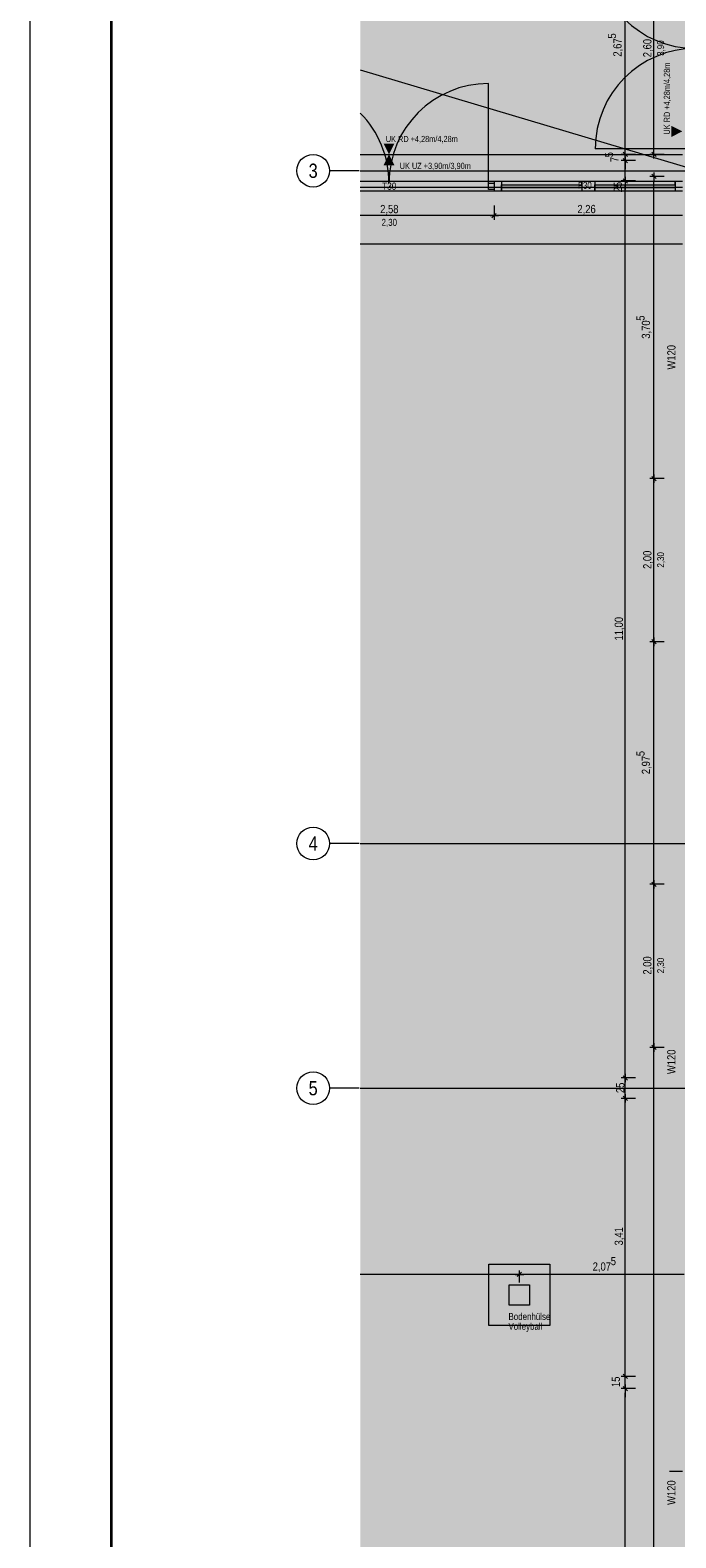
# Model space of a CAD drawing. Extents: x -620 to 300, y 62 to 1162.
# Tile 34 of 49: x -620 to -461, y 439 to 809. Entities that reach past the tile are written whole.
import ezdxf
from ezdxf.enums import TextEntityAlignment as Align
from ezdxf.lldxf.tags import DXFTag

# ---------------------------------------------------------------- set-up
doc = ezdxf.new("R2010")
doc.units = 0
doc.layers.get('0').update_dxf_attribs({"lineweight": 13})
for name, color, linetype, lineweight, true_color in [('--Bem innen', 9, 'Continuous', 13, 0x808080), ('00_Beschriftung UZ', 3, 'Continuous', 35, 0x00ff00), ('30 -34 Innenwände- 2 nichttragend', 7, 'Continuous', 18, 0xff7fe6), ('30 -34 Innenwände- 4 Türen_Fenster', 7, 'Continuous', 15, 0x9955ff), ('30 -35 Decken- 1 Konstruktion-Träger- Stahlbeton', 7, 'Continuous', 13, 0x33aa00), ('70 -72 Beschriftung- 1 Beschriftung allgemein', 7, 'Continuous', 9, 0xff6633), ('70 -72 Beschriftung- 2 Beschriftung Bauteile', 7, 'Continuous', 9, 0x9999ff), ('70 -76 Bemaßung- 2 Allgemein', 9, 'Continuous', 5, 0x808080), ('iwb_Layout Achsbezeichung', 1, 'Continuous', 13, 0xff0000), ('iwb_Layout BA_Markierung', 7, 'Continuous', 9, 0xbadcdc), ('iwb_Schraffur_Unterzug', 7, 'Continuous', 5, 0xffffcc)]:
    doc.layers.add(name, color=color, linetype=linetype, lineweight=lineweight, true_color=true_color)
for name, color, linetype, lineweight in [('70 -71 Achsen- 1 Gebäudeachsen', 7, 'STRICHPUNKT2-A06G945V8I', 18), ('70 -73 Bauteildarst.- 2 verdeckt 0.15', 7, 'fein_strichliert-A06G945W8I', 15), ('70 -75 Raumstempel- 3 Wandstempel', 7, 'Continuous', 50), ('iwb_Plankopf Rahmen', 7, 'Continuous', 35), ('Keine', 7, 'Continuous', 9)]:
    doc.layers.add(name, color=color, linetype=linetype, lineweight=lineweight)
doc.styles.get("Standard").update_dxf_attribs({"font": 'ARIALN.TTF'})
tags = doc.linetypes.add('fein_strichliert-A06G945W8I', pattern=[4, 1, -2, 1]).pattern_tags.tags
tags[8:9] = [DXFTag(74, 4), DXFTag(75, 0), DXFTag(340, '0'), DXFTag(46, 0.0), DXFTag(50, 0.0), DXFTag(44, 0.0), DXFTag(45, 0.0)]
tags[6:7] = [DXFTag(74, 4), DXFTag(75, 0), DXFTag(340, '0'), DXFTag(46, 0.0), DXFTag(50, 0.0), DXFTag(44, 0.0), DXFTag(45, 0.0)]
tags[4:5] = [DXFTag(74, 4), DXFTag(75, 0), DXFTag(340, '0'), DXFTag(46, 0.0), DXFTag(50, 0.0), DXFTag(44, 0.0), DXFTag(45, 0.0)]
tags = doc.linetypes.add('STRICHPUNKT2', pattern=[12.7, 6.35, -3.175, 0, -3.175]).pattern_tags.tags
tags[10:11] = [DXFTag(74, 4), DXFTag(75, 0), DXFTag(340, '0'), DXFTag(46, 0.0), DXFTag(50, 0.0), DXFTag(44, 0.0), DXFTag(45, 0.0)]
tags[8:9] = [DXFTag(74, 4), DXFTag(75, 0), DXFTag(340, '0'), DXFTag(46, 0.0), DXFTag(50, 0.0), DXFTag(44, 0.0), DXFTag(45, 0.0)]
tags[6:7] = [DXFTag(74, 4), DXFTag(75, 0), DXFTag(340, '0'), DXFTag(46, 0.0), DXFTag(50, 0.0), DXFTag(44, 0.0), DXFTag(45, 0.0)]
tags[4:5] = [DXFTag(74, 4), DXFTag(75, 0), DXFTag(340, '0'), DXFTag(46, 0.0), DXFTag(50, 0.0), DXFTag(44, 0.0), DXFTag(45, 0.0)]
tags = doc.linetypes.add('STRICHPUNKT2-A06G945V8I', pattern=[12.7, 6.35, -3.175, 0, -3.175]).pattern_tags.tags
tags[10:11] = [DXFTag(74, 4), DXFTag(75, 0), DXFTag(340, '0'), DXFTag(46, 0.0), DXFTag(50, 0.0), DXFTag(44, 0.0), DXFTag(45, 0.0)]
tags[8:9] = [DXFTag(74, 4), DXFTag(75, 0), DXFTag(340, '0'), DXFTag(46, 0.0), DXFTag(50, 0.0), DXFTag(44, 0.0), DXFTag(45, 0.0)]
tags[6:7] = [DXFTag(74, 4), DXFTag(75, 0), DXFTag(340, '0'), DXFTag(46, 0.0), DXFTag(50, 0.0), DXFTag(44, 0.0), DXFTag(45, 0.0)]
tags[4:5] = [DXFTag(74, 4), DXFTag(75, 0), DXFTag(340, '0'), DXFTag(46, 0.0), DXFTag(50, 0.0), DXFTag(44, 0.0), DXFTag(45, 0.0)]

# ---------------------------------------------------------------- blocks, each defined once
blk = doc.blocks.new('Polygon-A06G945N8I')
at = {"color": 0, "linetype": 'ByBlock', "lineweight": -2, "ltscale": 0.13}
blk.add_solid([(-458.9, 86.61), (-538.63, 86.4), (-458.74, 1083.81), (-538.63, 1083.81)], dxfattribs=at)
blk = doc.blocks.new('Referenz-A06G945X8I')
at = {"layer": '00_Beschriftung UZ', "color": 0, "linetype": 'Continuous', "lineweight": -2, "ltscale": 0.13}
for points in [[(-462.25, 782.77), (-459.58, 784.11), (-462.25, 785.44)], [(-532.91, 781.12), (-531.58, 778.45), (-530.24, 781.12)], [(-532.91, 775.78), (-531.58, 778.45), (-530.24, 775.78)]]:
    blk.add_solid(points, dxfattribs=at)
at = {"layer": '30 -34 Innenwände- 2 nichttragend', "color": 0, "linetype": 'Continuous', "lineweight": -2, "ltscale": 0.13}
for p, q in [((-505.78, 771.85), (-505.78, 769.45)), ((-505.78, 771.85), (-505.78, 769.45)), ((-503.98, 771.85), (-505.78, 771.85)), ((-503.98, 769.45), (-505.78, 769.45)), ((-503.98, 771.85), (-503.98, 769.45)), ((-503.98, 771.85), (-503.98, 769.45)), ((-481.08, 771.85), (-484.28, 771.85)), ((-484.28, 771.85), (-484.28, 769.45)), ((-484.28, 771.85), (-484.28, 769.45)), ((-481.08, 769.45), (-484.28, 769.45)), ((-481.08, 771.85), (-481.08, 769.45)), ((-481.08, 771.85), (-481.08, 769.45)), ((-459.58, 771.85), (-461.38, 771.85)), ((-461.38, 771.85), (-461.38, 769.45)), ((-461.38, 771.85), (-461.38, 769.45)), ((-459.58, 769.45), (-461.38, 769.45))]:
    blk.add_line(p, q, dxfattribs=at)
at = {"layer": '30 -34 Innenwände- 4 Türen_Fenster', "color": 0, "linetype": 'fein_strichliert-A06G945W8I', "lineweight": -2, "ltscale": 0.13}
for p, q in [((-507.18, 771.45), (-507.18, 795.85)), ((-456.38, 779.85), (-480.98, 779.85)), ((-505.78, 771.85), (-538.63, 771.85)), ((-505.78, 769.45), (-538.63, 769.45))]:
    blk.add_line(p, q, dxfattribs=at)
at = {"layer": '30 -34 Innenwände- 4 Türen_Fenster', "color": 0, "linetype": 'Continuous', "lineweight": -2, "ltscale": 0.13}
for p, q in [((-507.18, 769.85), (-507.18, 771.45)), ((-507.18, 771.45), (-505.78, 771.45)), ((-505.78, 769.85), (-507.18, 769.85)), ((-505.78, 771.45), (-505.78, 769.85)), ((-484.28, 771.85), (-503.98, 771.85)), ((-503.98, 771.85), (-503.98, 771.01)), ((-503.98, 770.29), (-503.98, 771.01)), ((-503.98, 771.01), (-484.28, 771.01)), ((-503.98, 769.45), (-503.98, 770.29)), ((-484.28, 770.29), (-503.98, 770.29)), ((-484.28, 769.45), (-503.98, 769.45)), ((-484.28, 771.01), (-484.28, 771.85)), ((-484.28, 771.01), (-484.28, 770.29)), ((-484.28, 770.29), (-484.28, 769.45)), ((-461.38, 771.85), (-481.08, 771.85)), ((-481.08, 771.85), (-481.08, 771.01)), ((-481.08, 770.29), (-481.08, 771.01)), ((-481.08, 771.01), (-461.38, 771.01)), ((-481.08, 769.45), (-481.08, 770.29)), ((-461.38, 770.29), (-481.08, 770.29)), ((-461.38, 769.45), (-481.08, 769.45)), ((-461.38, 771.01), (-461.38, 771.85)), ((-461.38, 771.01), (-461.38, 770.29)), ((-461.38, 770.29), (-461.38, 769.45))]:
    blk.add_line(p, q, dxfattribs=at)
at = {"layer": '30 -34 Innenwände- 4 Türen_Fenster', "color": 0, "linetype": 'fein_strichliert-A06G945W8I', "lineweight": -2, "ltscale": 0.13}
for centre, major_axis, end_param in [((-456.38, 829.05), (-24.6, 0), 1.570796), ((-456.38, 779.85), (0, 24.6), 1.570796), ((-507.18, 771.45), (0, 24.4), 1.570796), ((-555.98, 771.45), (24.4, 0), 0.779869)]:
    blk.add_ellipse(centre, major_axis=major_axis, ratio=1, start_param=0, end_param=end_param, dxfattribs=at)
at = {"layer": '30 -35 Decken- 1 Konstruktion-Träger- Stahlbeton', "color": 0, "linetype": 'fein_strichliert-A06G945W8I', "lineweight": -2, "ltscale": 0.13}
for p, q in [((-538.63, 778.45), (-459.58, 778.45)), ((-538.63, 770.45), (-459.58, 770.45))]:
    blk.add_line(p, q, dxfattribs=at)
at = {"layer": '70 -71 Achsen- 1 Gebäudeachsen', "color": 0, "linetype": 'STRICHPUNKT2-A06G945V8I', "lineweight": -2, "ltscale": 0.13}
for p, q in [((-538.63, 774.45), (76.5, 774.45)), ((-538.63, 609.45), (76.5, 609.45)), ((-538.63, 549.45), (76.5, 549.45))]:
    blk.add_line(p, q, dxfattribs=at)
at = {"layer": '70 -72 Beschriftung- 1 Beschriftung allgemein', "color": 0, "linetype": 'fein_strichliert-A06G945W8I', "lineweight": -2, "ltscale": 0.13}
blk.add_line((-538.63, 799.18), (-455.58, 774.45), dxfattribs=at)
at = {"layer": '70 -73 Bauteildarst.- 2 verdeckt 0.15', "color": 0, "linetype": 'fein_strichliert-A06G945W8I', "lineweight": -2, "ltscale": 0.13}
for p, q in [((-507.08, 491.25), (-507.08, 506.25)), ((-507.08, 506.25), (-492.08, 506.25)), ((-492.08, 506.25), (-492.08, 491.25)), ((-502.08, 496.25), (-502.08, 501.25)), ((-502.08, 501.25), (-497.08, 501.25)), ((-497.08, 501.25), (-497.08, 496.25)), ((-497.08, 496.25), (-502.08, 496.25)), ((-492.08, 491.25), (-507.08, 491.25))]:
    blk.add_line(p, q, dxfattribs=at)
at = {"layer": '70 -76 Bemaßung- 2 Allgemein', "color": 0, "linetype": 'Continuous', "lineweight": -2, "ltscale": 0.13}
for p, q in [((-473.58, 779.51), (-473.58, 830.89)), ((-466.58, 779.51), (-466.58, 829.39)), ((-473.58, 779.51), (-473.58, 780.57)), ((-471.08, 778.45), (-474.58, 778.45)), ((-471.08, 778.45), (-474.58, 778.45)), ((-471.08, 776.95), (-474.58, 776.95)), ((-471.08, 776.95), (-474.58, 776.95)), ((-473.05, 777.92), (-474.11, 778.98)), ((-473.05, 777.92), (-474.11, 778.98)), ((-474.11, 777.48), (-473.05, 776.42)), ((-473.05, 776.42), (-474.11, 777.48)), ((-473.58, 777.45), (-473.58, 779.51)), ((-473.58, 777.45), (-473.58, 779.51)), ((-473.58, 778.01), (-473.58, 779.07)), ((-473.58, 776.95), (-473.58, 778.45)), ((-473.58, 775.95), (-473.58, 778.01)), ((-473.58, 777.95), (-473.58, 775.89)), ((-473.58, 771.95), (-473.58, 776.95)), ((-464.08, 778.45), (-467.58, 778.45)), ((-466.05, 777.92), (-467.11, 778.98)), ((-466.58, 777.45), (-466.58, 779.51)), ((-473.58, 775.89), (-473.58, 774.83)), ((-473.58, 772.95), (-473.58, 770.89)), ((-473.58, 772.95), (-473.58, 770.89)), ((-464.08, 773.05), (-467.58, 773.05)), ((-467.11, 773.58), (-466.05, 772.52)), ((-466.58, 774.05), (-466.58, 771.99)), ((-471.08, 771.95), (-474.58, 771.95)), ((-471.08, 771.95), (-474.58, 771.95)), ((-474.11, 772.48), (-473.05, 771.42)), ((-474.11, 772.48), (-473.05, 771.42)), ((-473.58, 770.89), (-473.58, 769.83)), ((-473.58, 553.01), (-473.58, 770.89)), ((-466.58, 700.01), (-466.58, 771.99)), ((-505.78, 765.95), (-505.78, 762.45)), ((-505.78, 765.95), (-505.78, 762.45)), ((-506.84, 763.45), (-538.63, 763.45)), ((-504.78, 763.45), (-506.84, 763.45)), ((-506.78, 763.45), (-504.72, 763.45)), ((-506.31, 762.92), (-505.25, 763.98)), ((-505.25, 763.98), (-506.31, 762.92)), ((-461.64, 763.45), (-504.72, 763.45)), ((-459.58, 763.45), (-461.64, 763.45)), ((-461.64, 756.45), (-538.63, 756.45)), ((-459.58, 756.45), (-461.64, 756.45)), ((-464.08, 698.95), (-467.58, 698.95)), ((-464.08, 698.95), (-467.58, 698.95)), ((-466.05, 698.42), (-467.11, 699.48)), ((-467.11, 699.48), (-466.05, 698.42)), ((-466.58, 697.95), (-466.58, 700.01)), ((-466.58, 699.95), (-466.58, 697.89)), ((-466.58, 660.01), (-466.58, 697.89)), ((-464.08, 658.95), (-467.58, 658.95)), ((-464.08, 658.95), (-467.58, 658.95)), ((-467.11, 659.48), (-466.05, 658.42)), ((-466.05, 658.42), (-467.11, 659.48)), ((-466.58, 657.95), (-466.58, 660.01)), ((-466.58, 659.95), (-466.58, 657.89)), ((-466.58, 600.51), (-466.58, 657.89)), ((-464.08, 599.45), (-467.58, 599.45)), ((-464.08, 599.45), (-467.58, 599.45)), ((-466.05, 598.92), (-467.11, 599.98)), ((-467.11, 599.98), (-466.05, 598.92)), ((-466.58, 598.45), (-466.58, 600.51)), ((-466.58, 600.45), (-466.58, 598.39)), ((-466.58, 560.51), (-466.58, 598.39)), ((-464.08, 559.45), (-467.58, 559.45)), ((-464.08, 559.45), (-467.58, 559.45)), ((-466.05, 558.92), (-467.11, 559.98)), ((-467.11, 559.98), (-466.05, 558.92)), ((-466.58, 558.45), (-466.58, 560.51)), ((-466.58, 560.45), (-466.58, 558.39)), ((-466.58, 229.51), (-466.58, 558.39)), ((-471.08, 551.95), (-474.58, 551.95)), ((-471.08, 551.95), (-474.58, 551.95)), ((-474.11, 552.48), (-473.05, 551.42)), ((-473.05, 551.42), (-474.11, 552.48)), ((-473.58, 550.95), (-473.58, 553.01)), ((-473.58, 552.95), (-473.58, 550.89)), ((-474.11, 547.48), (-473.05, 546.42)), ((-473.05, 546.42), (-474.11, 547.48)), ((-473.58, 548.01), (-473.58, 550.89)), ((-473.58, 545.95), (-473.58, 548.01)), ((-473.58, 547.95), (-473.58, 545.89)), ((-471.08, 546.95), (-474.58, 546.95)), ((-471.08, 546.95), (-474.58, 546.95)), ((-473.58, 479.81), (-473.58, 545.89)), ((-500.64, 503.76), (-538.63, 503.76)), ((-498.58, 503.76), (-500.64, 503.76)), ((-500.58, 503.76), (-498.52, 503.76)), ((-500.11, 503.23), (-499.05, 504.29)), ((-499.05, 504.29), (-500.11, 503.23)), ((-499.58, 501.75), (-499.58, 504.76)), ((-499.58, 501.75), (-499.58, 504.76)), ((-459.14, 503.76), (-498.52, 503.76)), ((-473.58, 479.81), (-473.58, 480.87)), ((-471.08, 478.75), (-474.58, 478.75)), ((-471.08, 478.75), (-474.58, 478.75)), ((-473.05, 478.22), (-474.11, 479.28)), ((-473.05, 478.22), (-474.11, 479.28)), ((-473.58, 477.75), (-473.58, 479.81)), ((-473.58, 477.75), (-473.58, 479.81)), ((-473.58, 475.75), (-473.58, 478.75)), ((-471.08, 475.75), (-474.58, 475.75)), ((-471.08, 475.75), (-474.58, 475.75)), ((-474.11, 476.28), (-473.05, 475.22)), ((-474.11, 476.28), (-473.05, 475.22)), ((-473.58, 476.75), (-473.58, 474.69)), ((-473.58, 476.75), (-473.58, 474.69)), ((-473.58, 474.69), (-473.58, 473.63)), ((-473.58, 229.51), (-473.58, 474.69)), ((-461.64, 455.45), (-462.7, 455.45)), ((-459.58, 455.45), (-461.64, 455.45))]:
    blk.add_line(p, q, dxfattribs=at)
at = {"layer": '--Bem innen', "color": 0, "linetype": 'Continuous', "lineweight": -2, "ltscale": 0.13, "char_height": 1.7, "attachment_point": 1, "rotation": 90}
for s, insert in [('{\\fArial Narrow;3,90}', (-465.77, 802.64)), ('{\\fArial Narrow;2,30}', (-465.77, 677.13)), ('{\\fArial Narrow;2,30}', (-465.77, 577.63))]:
    blk.add_mtext(s, dxfattribs=dict(at, insert=insert))
at = {"layer": '--Bem innen', "color": 0, "linetype": 'Continuous', "lineweight": -2, "ltscale": 0.13, "insert": (-533.4, 762.65), "char_height": 1.7, "attachment_point": 1}
blk.add_mtext('{\\fArial Narrow;2,30}', dxfattribs=at)
at = {"layer": '00_Beschriftung UZ', "color": 0, "linetype": 'ByBlock', "lineweight": -2, "ltscale": 0.13, "insert": (-464.13, 783.32), "char_height": 1.5103, "attachment_point": 1, "rotation": 90}
blk.add_mtext('{\\fArial Narrow;UK RD +4,28m/4,28m}', dxfattribs=at)
at = {"layer": '00_Beschriftung UZ', "color": 0, "linetype": 'ByBlock', "lineweight": -2, "ltscale": 0.13, "char_height": 1.5103, "attachment_point": 1}
for s, insert in [('{\\fArial Narrow;UK RD +4,28m/4,28m}', (-532.36, 783)), ('{\\fArial Narrow;UK UZ +3,90m/3,90m}', (-528.95, 776.4))]:
    blk.add_mtext(s, dxfattribs=dict(at, insert=insert))
at = {"layer": '70 -72 Beschriftung- 2 Beschriftung Bauteile', "color": 0, "linetype": 'Continuous', "lineweight": -2, "ltscale": 0.13, "char_height": 1.7, "attachment_point": 1}
for s, insert in [('{\\fArial Narrow;Volleyball}', (-502.26, 491.88)), ('{\\fArial Narrow;Bodenhülse}', (-502.26, 494.29))]:
    blk.add_mtext(s, dxfattribs=dict(at, insert=insert))
at = {"layer": '70 -75 Raumstempel- 3 Wandstempel', "color": 0, "linetype": 'Continuous', "lineweight": -2, "ltscale": 0.13, "insert": (-485.17, 771.73), "char_height": 1.7, "attachment_point": 1}
blk.add_mtext('{\\fArial Narrow;F30}', dxfattribs=at)
at = {"layer": '70 -75 Raumstempel- 3 Wandstempel', "color": 0, "linetype": 'Continuous', "lineweight": -2, "ltscale": 0.13, "char_height": 2.0138, "attachment_point": 1, "rotation": 90}
for insert in [(-463.29, 725.7), (-463.29, 552.9), (-463.29, 447.23)]:
    blk.add_mtext('{\\fArial Narrow;W120}', dxfattribs=dict(at, insert=insert))
at = {"layer": '70 -76 Bemaßung- 2 Allgemein', "color": 0, "linetype": 'Continuous', "lineweight": -2, "ltscale": 0.13, "char_height": 2.0138, "attachment_point": 1, "rotation": 90}
for s, insert in [('{\\fArial Narrow;5}', (-477.87, 806.87)), ('{\\fArial Narrow;2,67}', (-476.53, 802.44)), ('{\\fArial Narrow;2,60}', (-469.19, 802.29)), ('{\\fArial Narrow;5}', (-478.59, 777.75)), ('{\\fArial Narrow;7}', (-477.25, 776.57)), ('{\\fArial Narrow;25}', (-476.42, 769.15)), ('{\\fArial Narrow;5}', (-470.87, 737.66)), ('{\\fArial Narrow;3,70}', (-469.53, 733.26)), ('{\\fArial Narrow;2,00}', (-469.19, 676.79)), ('{\\fArial Narrow;11,00}', (-476.19, 659.24)), ('{\\fArial Narrow;5}', (-470.87, 630.87)), ('{\\fArial Narrow;2,97}', (-469.53, 626.44)), ('{\\fArial Narrow;2,00}', (-469.19, 577.29)), ('{\\fArial Narrow;25}', (-475.83, 548.25)), ('{\\fArial Narrow;3,41}', (-476.19, 510.87)), ('{\\fArial Narrow;15}', (-476.93, 476.14))]:
    blk.add_mtext(s, dxfattribs=dict(at, insert=insert))
at = {"layer": '70 -76 Bemaßung- 2 Allgemein', "color": 0, "linetype": 'Continuous', "lineweight": -2, "ltscale": 0.13, "char_height": 2.0138, "attachment_point": 1}
for s, insert in [('{\\fArial Narrow;2,58}', (-533.74, 766.07)), ('{\\fArial Narrow;2,26}', (-485.34, 766.07)), ('{\\fArial Narrow;2,07}', (-481.59, 506.71)), ('{\\fArial Narrow;5}', (-477.16, 508.05))]:
    blk.add_mtext(s, dxfattribs=dict(at, insert=insert))
at = {"layer": 'Keine', "color": 0, "linetype": 'Continuous', "lineweight": -2, "ltscale": 0.13, "insert": (-533.25, 771.55), "char_height": 1.7621, "attachment_point": 1}
blk.add_mtext('{\\fArial Narrow;T30}', dxfattribs=at)
blk = doc.blocks.new('Referenz-A06G945Z8I')
at = {"layer": 'iwb_Schraffur_Unterzug', "linetype": 'Continuous', "ltscale": 0.13}
for points in [[(-538.63, 778.45), (76.5, 778.45), (76.5, 776.8)], [(-538.63, 778.45), (76.5, 776.8), (-538.63, 776.09)], [(-538.63, 776.09), (76.5, 776.8), (76.5, 772.11)], [(-538.63, 776.09), (76.5, 772.11), (-538.63, 772.81)], [(-538.63, 772.81), (76.5, 772.11), (76.5, 770.45)], [(-538.63, 772.81), (76.5, 770.45), (-538.63, 770.45)]]:
    blk.add_solid(points, dxfattribs=at)

msp = doc.modelspace()

# ---------------------------------------------------------------- linework, layer by layer
at = {"layer": 'iwb_Layout Achsbezeichung', "linetype": 'STRICHPUNKT2', "lineweight": 13, "ltscale": 0.39}
for p, q in [((-538.86, 774.45), (-546.19, 774.45)), ((-538.86, 609.45), (-546.19, 609.45)), ((-538.86, 549.45), (-546.19, 549.45))]:
    msp.add_line(p, q, dxfattribs=at)
at = {"layer": 'iwb_Layout Achsbezeichung', "ltscale": 0.39}
for centre in [(-550.19, 774.45), (-550.19, 609.45), (-550.19, 549.45)]:
    msp.add_circle(centre, 4, dxfattribs=at)
at = {"layer": 'iwb_Plankopf Rahmen', "color": 8, "lineweight": 13, "ltscale": 0.13, "true_color": 0x808080}
msp.add_lwpolyline([(300.35, 62.43), (-619.65, 62.43), (-619.65, 1162.43), (300.35, 1162.43), (300.35, 62.43)], close=True, dxfattribs=at)
at = {"layer": 'iwb_Plankopf Rahmen', "ltscale": 0.35}
msp.add_lwpolyline([(-599.65, 67.43), (-599.65, 1157.43), (295.35, 1157.43), (295.35, 67.43), (-599.65, 67.43)], close=True, dxfattribs=at)

# ---------------------------------------------------------------- block references
at = {"color": 8, "lineweight": 13, "ltscale": 0.13, "true_color": 0x808080}
msp.add_blockref('Referenz-A06G945X8I', (0, 0), dxfattribs=at)
at = {"color": 8, "lineweight": 25, "ltscale": 0.25, "true_color": 0x808080}
msp.add_blockref('Referenz-A06G945Z8I', (0, 0), dxfattribs=at)
at = {"layer": 'iwb_Layout BA_Markierung', "ltscale": 0.13}
msp.add_blockref('Polygon-A06G945N8I', (0, 0), dxfattribs=at)

# ---------------------------------------------------------------- texts
at = {"layer": 'iwb_Layout Achsbezeichung', "ltscale": 0.39}
for s, p in [('3', (-550.19, 774.45)), ('4', (-550.19, 609.45)), ('5', (-550.19, 549.45))]:
    msp.add_text(s, height=3.5, dxfattribs=at).set_placement(p, align=Align.MIDDLE_CENTER)

doc.saveas('drawing.dxf')
